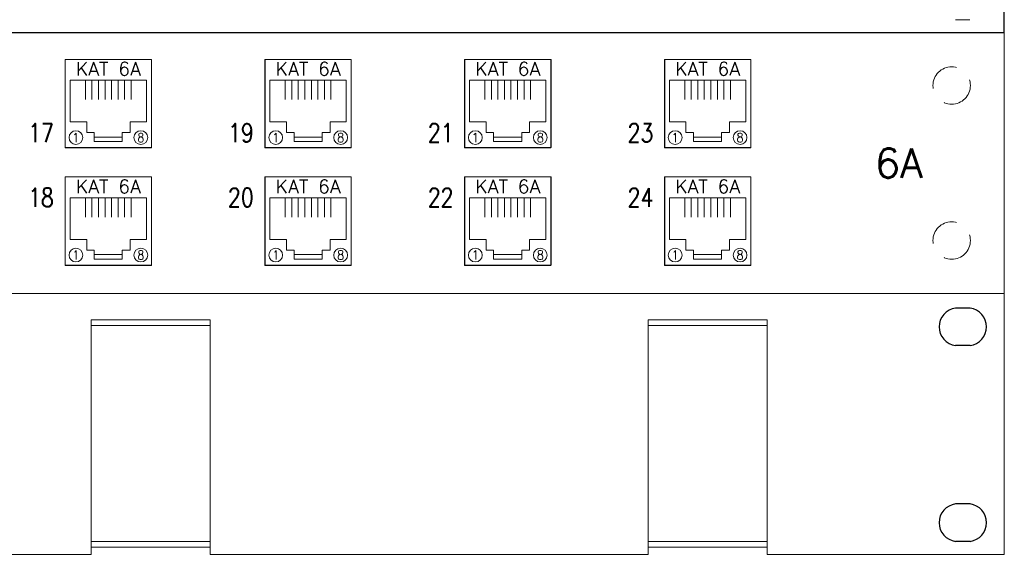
# Model space of a CAD drawing. Header units: millimetres. Extents: x 3585 to 3995, y 1397 to 1684.
# Tile 11 of 15: x 3796 to 3813, y 1534 to 1543. Entities that reach past the tile are written whole.
import ezdxf
from ezdxf.enums import TextEntityAlignment as Align

# ---------------------------------------------------------------- set-up
doc = ezdxf.new("R2010")
doc.units = ezdxf.units.MM
for name, pattern in [('DASHED', [19.05, 12.7, -6.35]), ('DASHEDX2', [38.1, 25.4, -12.7]), ('HIDDEN', [9.525, 6.35, -3.175]), ('HIDDENX2', [19.05, 12.7, -6.35])]:
    doc.linetypes.add(name, pattern=pattern)
for name, color, linetype, lineweight in [('EB_LAN', 6, 'Continuous', 9), ('EB_NPS', 5, 'Continuous', 5), ('MODULY', 7, 'Continuous', 5), ('NIEWID', 7, 'DASHED', 0), ('NR_PORT', 7, 'Continuous', 0), ('OBUDOWY', 7, 'Continuous', 0), ('PINY', 7, 'Continuous', 0), ('SZ_HU_CONSTR', 7, 'HIDDENX2', 0), ('SZ_RACK_CONSTR', 7, 'DASHEDX2', 0)]:
    doc.layers.add(name, color=color, linetype=linetype, lineweight=lineweight)
doc.styles.add('ROMANS', font='simplex.shx')

# ---------------------------------------------------------------- blocks, each defined once
blk = doc.blocks.new('szafa gpd')
at = {"layer": 'SZ_HU_CONSTR'}
for p, q in [((3813.109, 1543.173), (3765.109, 1543.173)), ((3813.109, 1538.733), (3765.109, 1538.733))]:
    blk.add_line(p, q, dxfattribs=at)
at = {"layer": 'SZ_RACK_CONSTR'}
blk.add_line((3813.109, 1569.813), (3813.109, 1503.213), dxfattribs=at)
blk = doc.blocks.new('100-156')
at = {"layer": 'MODULY', "flags": 128}
blk.add_lwpolyline([(0, 0), (13.66, 0), (13.66, -14), (0, -14)], close=True, dxfattribs=at)
at = {"layer": 'MODULY'}
for points in [[(12.86, -9.9), (12.86, -3.3), (0.8, -3.3), (0.8, -9.9)], [(12.86, -9.9), (10.3, -9.9), (10.3, -11.57), (9.05, -11.57), (9.05, -13), (4.6, -13), (4.6, -11.57), (3.42, -11.57), (3.42, -9.9), (0.8, -9.9)]]:
    blk.add_lwpolyline(points, dxfattribs=at)
for centre in [(1.71, -12.37), (11.98, -12.37)]:
    blk.add_circle(centre, 1.09, dxfattribs=at)
at = {"layer": 'NIEWID'}
blk.add_lwpolyline([(4.6, -13), (9.05, -13), (9.05, -12.28), (4.6, -12.28)], close=True, dxfattribs=at)
at = {"layer": 'PINY'}
for p, q in [((3.22, -6.36), (3.22, -3.3)), ((4.25, -6.36), (4.25, -3.3)), ((5.28, -3.3), (5.28, -6.36)), ((6.32, -6.36), (6.32, -3.3)), ((7.35, -3.3), (7.35, -6.36)), ((8.38, -6.36), (8.38, -3.3)), ((9.42, -3.3), (9.42, -6.36)), ((10.45, -3.3), (10.45, -6.36))]:
    blk.add_line(p, q, dxfattribs=at)
at = {"layer": 'MODULY', "style": 'ROMANS'}
for s, height, width, p in [('KAT 6A', 2.1, 1.05, (6.83, -1.5)), ('1', 1.44, 0.9, (1.71, -12.37)), ('8', 1.44, 0.9, (11.98, -12.37))]:
    blk.add_text(s, height=height, dxfattribs=dict(at, width=width)).set_placement(p, align=Align.MIDDLE_CENTER)
blk = doc.blocks.new('Panel 1U kątowy')
at = {"layer": 'OBUDOWY'}
for p, q in [((462.06, 0), (17.94, 0)), ((462.06, 0), (462.06, 0)), ((463.56, 0), (462.06, 0)), ((463.56, 0), (463.56, 0)), ((480, 0), (463.56, 0)), ((480, -44.4), (480, 0)), ((320.22, -4.57), (334.88, -4.57)), ((320.22, -19.57), (320.22, -4.57)), ((334.88, -4.57), (334.88, -19.57)), ((354.22, -4.57), (368.88, -4.57)), ((354.22, -19.57), (354.22, -4.57)), ((368.88, -4.57), (368.88, -19.57)), ((388.22, -4.57), (402.88, -4.57)), ((388.22, -19.57), (388.22, -4.57)), ((402.88, -4.57), (402.88, -19.57)), ((422.22, -4.57), (436.88, -4.57)), ((422.22, -19.57), (422.22, -4.57)), ((436.88, -4.57), (436.88, -19.57)), ((334.88, -19.57), (320.22, -19.57)), ((368.88, -19.57), (354.22, -19.57)), ((402.88, -19.57), (388.22, -19.57)), ((436.88, -19.57), (422.22, -19.57)), ((320.22, -24.57), (334.88, -24.57)), ((320.22, -39.57), (320.22, -24.57)), ((334.88, -24.57), (334.88, -39.57)), ((354.22, -24.57), (368.88, -24.57)), ((354.22, -39.57), (354.22, -24.57)), ((368.88, -24.57), (368.88, -39.57)), ((388.22, -24.57), (402.88, -24.57)), ((388.22, -39.57), (388.22, -24.57)), ((402.88, -24.57), (402.88, -39.57)), ((422.22, -24.57), (436.88, -24.57)), ((422.22, -39.57), (422.22, -24.57)), ((436.88, -24.57), (436.88, -39.57)), ((334.88, -39.57), (320.22, -39.57)), ((368.88, -39.57), (354.22, -39.57)), ((402.88, -39.57), (388.22, -39.57)), ((436.88, -39.57), (422.22, -39.57)), ((17.94, -44.4), (462.06, -44.4)), ((462.06, -44.4), (463.56, -44.4)), ((462.06, -44.4), (462.06, -44.4)), ((463.56, -44.4), (480, -44.4)), ((463.56, -44.4), (463.56, -44.4))]:
    blk.add_line(p, q, dxfattribs=at)
at = {"layer": 'OBUDOWY', "linetype": 'HIDDEN', "lineweight": 5}
for centre in [(471.04, -9), (471.04, -35.39)]:
    blk.add_circle(centre, 3.19, dxfattribs=at)
at = {"style": 'ROMANS'}
blk.add_attdef('NAZWA_PANELU', text='', height=14, dxfattribs=at).set_placement((681.06, -21), align=Align.MIDDLE_LEFT)
blk.add_attdef('KAT', text='', height=5, dxfattribs=at).set_placement((462.06, -22.2), align=Align.MIDDLE)
blk.add_attdef('NR_KAT', (16.82, -42.94), '', height=4, dxfattribs=at)
at = {"layer": 'NR_PORT', "style": 'ROMANS', "width": 0.8}
for s, p in [('17', (316.1, -19.6)), ('19', (350.1, -19.6)), ('21', (384.1, -19.6)), ('23', (418.1, -19.6)), ('18', (316.1, -30.6)), ('20', (350.1, -30.6)), ('22', (384.1, -30.6)), ('24', (418.1, -30.6))]:
    blk.add_text(s, height=3.188, dxfattribs=at).set_placement(p, align=Align.BOTTOM_CENTER)
blk = doc.blocks.new('Organizer 1U')
at = {"color": 0}
for points in [[(474.17, -2.48), (471.7, -2.48)], [(474.17, -8.87), (471.7, -8.87)], [(474.17, -35.82), (471.7, -35.82)], [(474.17, -42.2), (471.7, -42.2)]]:
    blk.add_lwpolyline(points, dxfattribs=at)
for centre, start, end in [((472.12, -5.68), 97.4593, 262.5407), ((473.75, -5.68), 277.4593, 82.5407), ((472.12, -39.01), 97.4593, 262.5407), ((473.75, -39.01), 277.4593, 82.5407)]:
    blk.add_arc(centre, 3.22, start, end, dxfattribs=at)
at = {"layer": 'OBUDOWY', "color": 0}
for points in [[(480, 0), (0, 0), (0, -44.4), (40.33, -44.4), (40.33, -43.2), (60.57, -43.2), (60.57, -44.4), (135.1, -44.4), (135.1, -43.2), (155.35, -43.2), (155.35, -44.4), (229.88, -44.4), (229.88, -43.2), (250.12, -43.2), (250.12, -44.4), (324.65, -44.4), (324.65, -43.2), (344.9, -43.2), (344.9, -44.4), (419.43, -44.4), (419.43, -43.2), (439.67, -43.2), (439.67, -44.4), (480, -44.4)], [(344.9, -4.47), (324.65, -4.47), (324.65, -43.2), (344.9, -43.2)], [(439.67, -4.47), (419.43, -4.47), (419.43, -43.2), (439.67, -43.2)], [(344.9, -5.47), (324.65, -5.47), (324.65, -42.2), (344.9, -42.2)], [(439.67, -5.47), (419.43, -5.47), (419.43, -42.2), (439.67, -42.2)]]:
    blk.add_lwpolyline(points, close=True, dxfattribs=at)
at = {"color": 0, "style": 'ROMANS'}
blk.add_attdef('NAZWA_PANELU', text='', height=14, dxfattribs=at).set_placement((683.22, -22.2), align=Align.MIDDLE_LEFT)
blk = doc.blocks.new('ogranicznik przepi')
at = {"color": 0}
blk.add_lwpolyline([(-90210137.64, -54810388.93), (-90210140.1, -54810388.93)], dxfattribs=at)
at = {"layer": 'OBUDOWY', "color": 0, "lineweight": -3}
blk.add_line((-90210131.8, -54810391.13), (-90210131.8, -54810346.73), dxfattribs=at)
at = {"layer": 'OBUDOWY', "color": 0, "linetype": 'Continuous', "lineweight": -3}
blk.add_line((-90210611.8, -54810391.13), (-90210131.8, -54810391.13), dxfattribs=at)

msp = doc.modelspace()

# ---------------------------------------------------------------- block references
ref = msp.add_blockref('Panel 1U kątowy', (3765.109, 1543.173), dxfattribs=dict(xscale=0.1, yscale=0.1, zscale=0.1))
ref.add_attrib('KAT', '6A', dxfattribs={"height": 0.5, "style": 'ROMANS'}).set_placement((3811.315, 1540.953), align=Align.MIDDLE)
at = {"xscale": 0.1075658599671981, "yscale": 0.1075658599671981, "zscale": 0.1075658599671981}
for p in [(3797.129, 1542.717), (3800.529, 1542.717), (3803.925, 1542.717), (3807.325, 1542.717), (3797.129, 1540.717), (3800.529, 1540.717), (3803.925, 1540.717), (3807.325, 1540.717)]:
    msp.add_blockref('100-156', p, dxfattribs=at)
at = {"color": 0, "xscale": 0.1, "yscale": 0.1, "zscale": 0.1}
msp.add_blockref('Organizer 1U', (3765.109, 1538.733), dxfattribs=at)
at = {"layer": 'EB_LAN'}
msp.add_blockref('szafa gpd', (0, 0), dxfattribs=at)
at = {"layer": 'EB_NPS', "color": 0, "linetype": 'Continuous', "lineweight": 50, "xscale": 0.1, "yscale": 0.1, "zscale": 0.1}
msp.add_blockref('ogranicznik przepi', (9024826.289, 5482582.286), dxfattribs=at)

doc.saveas('drawing.dxf')
